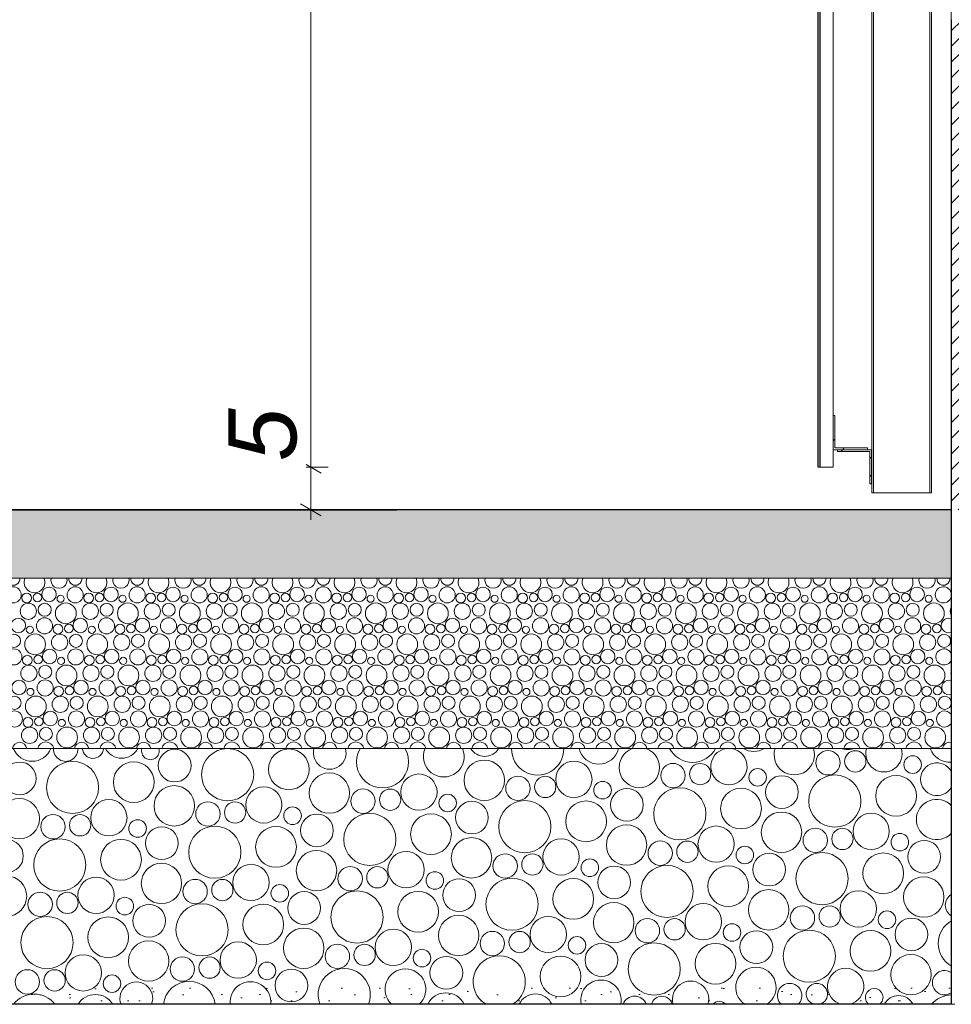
# Model space of a CAD drawing. Header units: centimetres. Extents: x -4039 to -1655, y -610 to 1317.
# Tile 11 of 18: x -2533 to -2424, y -58 to 58. Entities that reach past the tile are written whole.
import ezdxf

# ---------------------------------------------------------------- set-up
doc = ezdxf.new("R2010")
doc.units = ezdxf.units.CM
doc.header["$LTSCALE"] = 0.1
doc.header["$MEASUREMENT"] = 0
doc.linetypes.add('Przerywana', pattern=[24, 12, -12])
doc.linetypes.add('Wipeout_Contour', pattern=[1000, 0, -1000])
for name, color, linetype in [('0_Teren', 7, 'Continuous'), ('2_belki.K_IR', 7, 'Continuous'), ('2_słupy.K_IR', 7, 'Continuous'), ('2_ściana dekoracyjna.K_IR', 7, 'Continuous'), ('2_ściany podporowe.K_IR', 7, 'Continuous'), ('3_wypełnienia.K_IR', 7, 'Continuous'), ('5_wymiary.K_IR', 7, 'Continuous')]:
    doc.layers.add(name, color=color, linetype=linetype)
doc.styles.add('GENERATED_STYLE_1', font='txt')
doc.dimstyles.new('GENERATED_STYLE__2', dxfattribs={"dimtxt": 8, "dimasz": 1.835749, "dimexe": 0.18, "dimexo": 2, "dimgap": 0.09, "dimtad": 1, "dimdec": 0, "dimzin": 0, "dimdsep": 46, "dimtxsty": 'GENERATED_STYLE_1', "dimblk": 'ARROWHEAD_2', "dimblk1": 'ARROWHEAD_2', "dimblk2": 'ARROWHEAD_2', "dimcen": 0.09, "dimclrd": 7, "dimclre": 7, "dimclrt": 7, "dimadec": 1, "dimazin": 0, "dimtfac": 1, "dimtdec": 4, "dimtmove": 0, "dimatfit": 3, "dimfxl": 1, "dimtolj": 1, "dimtzin": 0, "dimarcsym": 0})
doc.dimstyles.new('GENERATED_STYLE__4', dxfattribs={"dimtxt": 8, "dimasz": 1.835749, "dimexe": 0.18, "dimexo": 2, "dimgap": 0.09, "dimtad": 1, "dimdec": 0, "dimzin": 0, "dimdsep": 46, "dimtxsty": 'GENERATED_STYLE_1', "dimblk": 'ARROWHEAD_2', "dimblk1": 'ARROWHEAD_2', "dimblk2": 'ARROWHEAD_2', "dimcen": 0.09, "dimclrd": 7, "dimclre": 7, "dimclrt": 7, "dimadec": 1, "dimazin": 0, "dimtfac": 1, "dimtdec": 4, "dimtmove": 2, "dimatfit": 3, "dimfxl": 1, "dimtolj": 1, "dimtzin": 0, "dimarcsym": 0})
pattern_1 = [(45, (0, 0), (-3.1819805, 3.1819805), []), (45, (-1.0607, 1.0607), (-3.1819805, 3.1819805), [])]

# ---------------------------------------------------------------- blocks, each defined once
blk = doc.blocks.new('*X6')
at = {"layer": '0_Teren', "color": 7, "linetype": 'Continuous', "lineweight": 0}
for centre, radius in [((-2533.98, -9.97), 0.946), ((-2529.78, -9.92), 0.851), ((-2526.71, -9.97), 0.946), ((-2522.51, -9.92), 0.851), ((-2519.44, -9.97), 0.946), ((-2515.23, -9.92), 0.851), ((-2512.16, -9.97), 0.946), ((-2507.96, -9.92), 0.851), ((-2504.89, -9.97), 0.946), ((-2500.68, -9.92), 0.851), ((-2497.61, -9.97), 0.946), ((-2493.41, -9.92), 0.851), ((-2490.34, -9.97), 0.946), ((-2486.14, -9.92), 0.851), ((-2483.07, -9.97), 0.946), ((-2478.86, -9.92), 0.851), ((-2475.79, -9.97), 0.946), ((-2471.59, -9.92), 0.851), ((-2468.52, -9.97), 0.946), ((-2464.31, -9.92), 0.851), ((-2461.24, -9.97), 0.946), ((-2457.04, -9.92), 0.851), ((-2453.97, -9.97), 0.946), ((-2449.76, -9.92), 0.851), ((-2446.69, -9.97), 0.946), ((-2442.49, -9.92), 0.851), ((-2439.42, -9.97), 0.946), ((-2435.22, -9.92), 0.851), ((-2432.15, -9.97), 0.946), ((-2427.94, -9.92), 0.851), ((-2532.4, -10.35), 0.572), ((-2531.13, -10.28), 0.501), ((-2528.43, -10.43), 0.414), ((-2525.13, -10.35), 0.572), ((-2523.85, -10.28), 0.501), ((-2521.16, -10.43), 0.414), ((-2517.86, -10.35), 0.572), ((-2516.58, -10.28), 0.501), ((-2513.88, -10.43), 0.414), ((-2510.58, -10.35), 0.572), ((-2509.31, -10.28), 0.501), ((-2506.61, -10.43), 0.414), ((-2503.31, -10.35), 0.572), ((-2502.03, -10.28), 0.501), ((-2499.34, -10.43), 0.414), ((-2496.03, -10.35), 0.572), ((-2494.76, -10.28), 0.501), ((-2492.06, -10.43), 0.414), ((-2488.76, -10.35), 0.572), ((-2487.48, -10.28), 0.501), ((-2484.79, -10.43), 0.414), ((-2481.49, -10.35), 0.572), ((-2480.21, -10.28), 0.501), ((-2477.51, -10.43), 0.414), ((-2474.21, -10.35), 0.572), ((-2472.93, -10.28), 0.501), ((-2470.24, -10.43), 0.414), ((-2466.94, -10.35), 0.572), ((-2465.66, -10.28), 0.501), ((-2462.97, -10.43), 0.414), ((-2459.66, -10.35), 0.572), ((-2458.39, -10.28), 0.501), ((-2455.69, -10.43), 0.414), ((-2452.39, -10.35), 0.572), ((-2451.11, -10.28), 0.501), ((-2448.42, -10.43), 0.414), ((-2445.11, -10.35), 0.572), ((-2443.84, -10.28), 0.501), ((-2441.14, -10.43), 0.414), ((-2437.84, -10.35), 0.572), ((-2436.56, -10.28), 0.501), ((-2433.87, -10.43), 0.414), ((-2430.57, -10.35), 0.572), ((-2429.29, -10.28), 0.501), ((-2426.59, -10.43), 0.414), ((-2532.21, -11.89), 0.954), ((-2530.29, -11.72), 0.767), ((-2527.81, -12.14), 1.22), ((-2524.94, -11.89), 0.954), ((-2523.02, -11.72), 0.767), ((-2520.53, -12.14), 1.22), ((-2517.66, -11.89), 0.954), ((-2515.74, -11.72), 0.767), ((-2513.26, -12.14), 1.22), ((-2510.39, -11.89), 0.954), ((-2508.47, -11.72), 0.767), ((-2505.99, -12.14), 1.22), ((-2503.11, -11.89), 0.954), ((-2501.19, -11.72), 0.767), ((-2498.71, -12.14), 1.22), ((-2495.84, -11.89), 0.954), ((-2493.92, -11.72), 0.767), ((-2491.44, -12.14), 1.22), ((-2488.57, -11.89), 0.954), ((-2486.65, -11.72), 0.767), ((-2484.16, -12.14), 1.22), ((-2481.29, -11.89), 0.954), ((-2479.37, -11.72), 0.767), ((-2476.89, -12.14), 1.22), ((-2474.02, -11.89), 0.954), ((-2472.1, -11.72), 0.767), ((-2469.61, -12.14), 1.22), ((-2466.74, -11.89), 0.954), ((-2464.82, -11.72), 0.767), ((-2462.34, -12.14), 1.22), ((-2459.47, -11.89), 0.954), ((-2457.55, -11.72), 0.767), ((-2455.07, -12.14), 1.22), ((-2452.2, -11.89), 0.954), ((-2450.27, -11.72), 0.767), ((-2447.79, -12.14), 1.22), ((-2444.92, -11.89), 0.954), ((-2443, -11.72), 0.767), ((-2440.52, -12.14), 1.22), ((-2437.65, -11.89), 0.954), ((-2435.73, -11.72), 0.767), ((-2433.24, -12.14), 1.22), ((-2430.37, -11.89), 0.954), ((-2428.45, -11.72), 0.767), ((-2425.97, -12.14), 1.22), ((-2530.31, -13.61), 0.946), ((-2523.04, -13.61), 0.946), ((-2515.76, -13.61), 0.946), ((-2508.49, -13.61), 0.946), ((-2501.21, -13.61), 0.946), ((-2493.94, -13.61), 0.946), ((-2486.67, -13.61), 0.946), ((-2479.39, -13.61), 0.946), ((-2472.12, -13.61), 0.946), ((-2464.84, -13.61), 0.946), ((-2457.57, -13.61), 0.946), ((-2450.29, -13.61), 0.946), ((-2443.02, -13.61), 0.946), ((-2435.75, -13.61), 0.946), ((-2428.47, -13.61), 0.946), ((-2533.38, -13.56), 0.851), ((-2532.03, -14.07), 0.414), ((-2528.73, -13.99), 0.572), ((-2527.45, -13.92), 0.501), ((-2526.11, -13.56), 0.851), ((-2524.76, -14.07), 0.414), ((-2521.46, -13.99), 0.572), ((-2520.18, -13.92), 0.501), ((-2518.83, -13.56), 0.851), ((-2517.48, -14.07), 0.414), ((-2514.18, -13.99), 0.572), ((-2512.91, -13.92), 0.501), ((-2511.56, -13.56), 0.851), ((-2510.21, -14.07), 0.414), ((-2506.91, -13.99), 0.572), ((-2505.63, -13.92), 0.501), ((-2504.28, -13.56), 0.851), ((-2502.94, -14.07), 0.414), ((-2499.63, -13.99), 0.572), ((-2498.36, -13.92), 0.501), ((-2497.01, -13.56), 0.851), ((-2495.66, -14.07), 0.414), ((-2492.36, -13.99), 0.572), ((-2491.08, -13.92), 0.501), ((-2489.74, -13.56), 0.851), ((-2488.39, -14.07), 0.414), ((-2485.09, -13.99), 0.572), ((-2483.81, -13.92), 0.501), ((-2482.46, -13.56), 0.851), ((-2481.11, -14.07), 0.414), ((-2477.81, -13.99), 0.572), ((-2476.53, -13.92), 0.501), ((-2475.19, -13.56), 0.851), ((-2473.84, -14.07), 0.414), ((-2470.54, -13.99), 0.572), ((-2469.26, -13.92), 0.501), ((-2467.91, -13.56), 0.851), ((-2466.57, -14.07), 0.414), ((-2463.26, -13.99), 0.572), ((-2461.99, -13.92), 0.501), ((-2460.64, -13.56), 0.851), ((-2459.29, -14.07), 0.414), ((-2455.99, -13.99), 0.572), ((-2454.71, -13.92), 0.501), ((-2453.36, -13.56), 0.851), ((-2452.02, -14.07), 0.414), ((-2448.71, -13.99), 0.572), ((-2447.44, -13.92), 0.501), ((-2446.09, -13.56), 0.851), ((-2444.74, -14.07), 0.414), ((-2441.44, -13.99), 0.572), ((-2440.16, -13.92), 0.501), ((-2438.82, -13.56), 0.851), ((-2437.47, -14.07), 0.414), ((-2434.17, -13.99), 0.572), ((-2432.89, -13.92), 0.501), ((-2431.54, -13.56), 0.851), ((-2430.19, -14.07), 0.414), ((-2426.89, -13.99), 0.572), ((-2425.62, -13.92), 0.501), ((-2533.89, -15.36), 0.767), ((-2531.41, -15.78), 1.22), ((-2528.54, -15.53), 0.954), ((-2526.62, -15.36), 0.767), ((-2524.13, -15.78), 1.22), ((-2521.26, -15.53), 0.954), ((-2519.34, -15.36), 0.767), ((-2516.86, -15.78), 1.22), ((-2513.99, -15.53), 0.954), ((-2512.07, -15.36), 0.767), ((-2509.59, -15.78), 1.22), ((-2506.71, -15.53), 0.954), ((-2504.79, -15.36), 0.767), ((-2502.31, -15.78), 1.22), ((-2499.44, -15.53), 0.954), ((-2497.52, -15.36), 0.767), ((-2495.04, -15.78), 1.22), ((-2492.17, -15.53), 0.954), ((-2490.25, -15.36), 0.767), ((-2487.76, -15.78), 1.22), ((-2484.89, -15.53), 0.954), ((-2482.97, -15.36), 0.767), ((-2480.49, -15.78), 1.22), ((-2477.62, -15.53), 0.954), ((-2475.7, -15.36), 0.767), ((-2473.21, -15.78), 1.22), ((-2470.34, -15.53), 0.954), ((-2468.42, -15.36), 0.767), ((-2465.94, -15.78), 1.22), ((-2463.07, -15.53), 0.954), ((-2461.15, -15.36), 0.767), ((-2458.67, -15.78), 1.22), ((-2455.8, -15.53), 0.954), ((-2453.87, -15.36), 0.767), ((-2451.39, -15.78), 1.22), ((-2448.52, -15.53), 0.954), ((-2446.6, -15.36), 0.767), ((-2444.12, -15.78), 1.22), ((-2441.25, -15.53), 0.954), ((-2439.33, -15.36), 0.767), ((-2436.84, -15.78), 1.22), ((-2433.97, -15.53), 0.954), ((-2432.05, -15.36), 0.767), ((-2429.57, -15.78), 1.22), ((-2426.7, -15.53), 0.954), ((-2424.78, -15.36), 0.767), ((-2533.91, -17.25), 0.946), ((-2532.33, -17.63), 0.572), ((-2531.05, -17.56), 0.501), ((-2529.71, -17.2), 0.851), ((-2528.36, -17.71), 0.414), ((-2526.64, -17.25), 0.946), ((-2525.06, -17.63), 0.572), ((-2523.78, -17.56), 0.501), ((-2522.43, -17.2), 0.851), ((-2521.08, -17.71), 0.414), ((-2519.36, -17.25), 0.946), ((-2517.78, -17.63), 0.572), ((-2516.51, -17.56), 0.501), ((-2515.16, -17.2), 0.851), ((-2513.81, -17.71), 0.414), ((-2512.09, -17.25), 0.946), ((-2510.51, -17.63), 0.572), ((-2509.23, -17.56), 0.501), ((-2507.88, -17.2), 0.851), ((-2506.54, -17.71), 0.414), ((-2504.81, -17.25), 0.946), ((-2503.23, -17.63), 0.572), ((-2501.96, -17.56), 0.501), ((-2500.61, -17.2), 0.851), ((-2499.26, -17.71), 0.414), ((-2497.54, -17.25), 0.946), ((-2495.96, -17.63), 0.572), ((-2494.68, -17.56), 0.501), ((-2493.34, -17.2), 0.851), ((-2491.99, -17.71), 0.414), ((-2490.27, -17.25), 0.946), ((-2488.69, -17.63), 0.572), ((-2487.41, -17.56), 0.501), ((-2486.06, -17.2), 0.851), ((-2484.71, -17.71), 0.414), ((-2482.99, -17.25), 0.946), ((-2481.41, -17.63), 0.572), ((-2480.13, -17.56), 0.501), ((-2478.79, -17.2), 0.851), ((-2477.44, -17.71), 0.414), ((-2475.72, -17.25), 0.946), ((-2474.14, -17.63), 0.572), ((-2472.86, -17.56), 0.501), ((-2471.51, -17.2), 0.851), ((-2470.17, -17.71), 0.414), ((-2468.44, -17.25), 0.946), ((-2466.86, -17.63), 0.572), ((-2465.59, -17.56), 0.501), ((-2464.24, -17.2), 0.851), ((-2462.89, -17.71), 0.414), ((-2461.17, -17.25), 0.946), ((-2459.59, -17.63), 0.572), ((-2458.31, -17.56), 0.501), ((-2456.96, -17.2), 0.851), ((-2455.62, -17.71), 0.414), ((-2453.89, -17.25), 0.946), ((-2452.31, -17.63), 0.572), ((-2451.04, -17.56), 0.501), ((-2449.69, -17.2), 0.851), ((-2448.34, -17.71), 0.414), ((-2446.62, -17.25), 0.946), ((-2445.04, -17.63), 0.572), ((-2443.76, -17.56), 0.501), ((-2442.42, -17.2), 0.851), ((-2441.07, -17.71), 0.414), ((-2439.35, -17.25), 0.946), ((-2437.77, -17.63), 0.572), ((-2436.49, -17.56), 0.501), ((-2435.14, -17.2), 0.851), ((-2433.79, -17.71), 0.414), ((-2432.07, -17.25), 0.946), ((-2430.49, -17.63), 0.572), ((-2429.22, -17.56), 0.501), ((-2427.87, -17.2), 0.851), ((-2426.52, -17.71), 0.414), ((-2532.14, -19.17), 0.954), ((-2530.22, -19), 0.767), ((-2527.73, -19.42), 1.22), ((-2524.86, -19.17), 0.954), ((-2522.94, -19), 0.767), ((-2520.46, -19.42), 1.22), ((-2517.59, -19.17), 0.954), ((-2515.67, -19), 0.767), ((-2513.19, -19.42), 1.22), ((-2510.31, -19.17), 0.954), ((-2508.39, -19), 0.767), ((-2505.91, -19.42), 1.22), ((-2503.04, -19.17), 0.954), ((-2501.12, -19), 0.767), ((-2498.64, -19.42), 1.22), ((-2495.77, -19.17), 0.954), ((-2493.85, -19), 0.767), ((-2491.36, -19.42), 1.22), ((-2488.49, -19.17), 0.954), ((-2486.57, -19), 0.767), ((-2484.09, -19.42), 1.22), ((-2481.22, -19.17), 0.954), ((-2479.3, -19), 0.767), ((-2476.81, -19.42), 1.22), ((-2473.94, -19.17), 0.954), ((-2472.02, -19), 0.767), ((-2469.54, -19.42), 1.22), ((-2466.67, -19.17), 0.954), ((-2464.75, -19), 0.767), ((-2462.27, -19.42), 1.22), ((-2459.4, -19.17), 0.954), ((-2457.47, -19), 0.767), ((-2454.99, -19.42), 1.22), ((-2452.12, -19.17), 0.954), ((-2450.2, -19), 0.767), ((-2447.72, -19.42), 1.22), ((-2444.85, -19.17), 0.954), ((-2442.93, -19), 0.767), ((-2440.44, -19.42), 1.22), ((-2437.57, -19.17), 0.954), ((-2435.65, -19), 0.767), ((-2433.17, -19.42), 1.22), ((-2430.3, -19.17), 0.954), ((-2428.38, -19), 0.767), ((-2425.9, -19.42), 1.22), ((-2533.31, -20.84), 0.851), ((-2530.24, -20.89), 0.946), ((-2528.66, -21.27), 0.572), ((-2527.38, -21.2), 0.501), ((-2526.03, -20.84), 0.851), ((-2522.96, -20.89), 0.946), ((-2521.38, -21.27), 0.572), ((-2520.11, -21.2), 0.501), ((-2518.76, -20.84), 0.851), ((-2515.69, -20.89), 0.946), ((-2514.11, -21.27), 0.572), ((-2512.83, -21.2), 0.501), ((-2511.48, -20.84), 0.851), ((-2508.41, -20.89), 0.946), ((-2506.83, -21.27), 0.572), ((-2505.56, -21.2), 0.501), ((-2504.21, -20.84), 0.851), ((-2501.14, -20.89), 0.946), ((-2499.56, -21.27), 0.572), ((-2498.28, -21.2), 0.501), ((-2496.94, -20.84), 0.851), ((-2493.87, -20.89), 0.946), ((-2492.29, -21.27), 0.572), ((-2491.01, -21.2), 0.501), ((-2489.66, -20.84), 0.851), ((-2486.59, -20.89), 0.946), ((-2485.01, -21.27), 0.572), ((-2483.73, -21.2), 0.501), ((-2482.39, -20.84), 0.851), ((-2479.32, -20.89), 0.946), ((-2477.74, -21.27), 0.572), ((-2476.46, -21.2), 0.501), ((-2475.11, -20.84), 0.851), ((-2472.04, -20.89), 0.946), ((-2470.46, -21.27), 0.572), ((-2469.19, -21.2), 0.501), ((-2467.84, -20.84), 0.851), ((-2464.77, -20.89), 0.946), ((-2463.19, -21.27), 0.572), ((-2461.91, -21.2), 0.501), ((-2460.56, -20.84), 0.851), ((-2457.49, -20.89), 0.946), ((-2455.91, -21.27), 0.572), ((-2454.64, -21.2), 0.501), ((-2453.29, -20.84), 0.851), ((-2450.22, -20.89), 0.946), ((-2448.64, -21.27), 0.572), ((-2447.36, -21.2), 0.501), ((-2446.02, -20.84), 0.851), ((-2442.95, -20.89), 0.946), ((-2441.37, -21.27), 0.572), ((-2440.09, -21.2), 0.501), ((-2438.74, -20.84), 0.851), ((-2435.67, -20.89), 0.946), ((-2434.09, -21.27), 0.572), ((-2432.82, -21.2), 0.501), ((-2431.47, -20.84), 0.851), ((-2428.4, -20.89), 0.946), ((-2426.82, -21.27), 0.572), ((-2425.54, -21.2), 0.501), ((-2533.82, -22.64), 0.767), ((-2531.33, -23.06), 1.22), ((-2531.96, -21.35), 0.414), ((-2528.46, -22.81), 0.954), ((-2526.54, -22.64), 0.767), ((-2524.06, -23.06), 1.22), ((-2524.68, -21.35), 0.414), ((-2521.19, -22.81), 0.954), ((-2519.27, -22.64), 0.767), ((-2516.79, -23.06), 1.22), ((-2517.41, -21.35), 0.414), ((-2513.91, -22.81), 0.954), ((-2511.99, -22.64), 0.767), ((-2509.51, -23.06), 1.22), ((-2510.14, -21.35), 0.414), ((-2506.64, -22.81), 0.954), ((-2504.72, -22.64), 0.767), ((-2502.24, -23.06), 1.22), ((-2502.86, -21.35), 0.414), ((-2499.37, -22.81), 0.954), ((-2497.45, -22.64), 0.767), ((-2494.96, -23.06), 1.22), ((-2495.59, -21.35), 0.414), ((-2492.09, -22.81), 0.954), ((-2490.17, -22.64), 0.767), ((-2487.69, -23.06), 1.22), ((-2488.31, -21.35), 0.414), ((-2484.82, -22.81), 0.954), ((-2482.9, -22.64), 0.767), ((-2480.41, -23.06), 1.22), ((-2481.04, -21.35), 0.414), ((-2477.54, -22.81), 0.954), ((-2475.62, -22.64), 0.767), ((-2473.14, -23.06), 1.22), ((-2473.77, -21.35), 0.414), ((-2470.27, -22.81), 0.954), ((-2468.35, -22.64), 0.767), ((-2465.87, -23.06), 1.22), ((-2466.49, -21.35), 0.414), ((-2463, -22.81), 0.954), ((-2461.07, -22.64), 0.767), ((-2458.59, -23.06), 1.22), ((-2459.22, -21.35), 0.414), ((-2455.72, -22.81), 0.954), ((-2453.8, -22.64), 0.767), ((-2451.32, -23.06), 1.22), ((-2451.94, -21.35), 0.414), ((-2448.45, -22.81), 0.954), ((-2446.53, -22.64), 0.767), ((-2444.04, -23.06), 1.22), ((-2444.67, -21.35), 0.414), ((-2441.17, -22.81), 0.954), ((-2439.25, -22.64), 0.767), ((-2436.77, -23.06), 1.22), ((-2437.39, -21.35), 0.414), ((-2433.9, -22.81), 0.954), ((-2431.98, -22.64), 0.767), ((-2429.5, -23.06), 1.22), ((-2430.12, -21.35), 0.414), ((-2426.62, -22.81), 0.954), ((-2424.7, -22.64), 0.767), ((-2533.84, -24.53), 0.946), ((-2529.63, -24.48), 0.851), ((-2526.56, -24.53), 0.946), ((-2522.36, -24.48), 0.851), ((-2519.29, -24.53), 0.946), ((-2515.08, -24.48), 0.851), ((-2512.01, -24.53), 0.946), ((-2507.81, -24.48), 0.851), ((-2504.74, -24.53), 0.946), ((-2500.54, -24.48), 0.851), ((-2497.47, -24.53), 0.946), ((-2493.26, -24.48), 0.851), ((-2490.19, -24.53), 0.946), ((-2485.99, -24.48), 0.851), ((-2482.92, -24.53), 0.946), ((-2478.71, -24.48), 0.851), ((-2475.64, -24.53), 0.946), ((-2471.44, -24.48), 0.851), ((-2468.37, -24.53), 0.946), ((-2464.16, -24.48), 0.851), ((-2461.09, -24.53), 0.946), ((-2456.89, -24.48), 0.851), ((-2453.82, -24.53), 0.946), ((-2449.62, -24.48), 0.851), ((-2446.55, -24.53), 0.946), ((-2442.34, -24.48), 0.851), ((-2439.27, -24.53), 0.946), ((-2435.07, -24.48), 0.851), ((-2432, -24.53), 0.946), ((-2427.79, -24.48), 0.851), ((-2532.26, -24.91), 0.572), ((-2530.98, -24.84), 0.501), ((-2528.28, -24.99), 0.414), ((-2524.98, -24.91), 0.572), ((-2523.71, -24.84), 0.501), ((-2521.01, -24.99), 0.414), ((-2517.71, -24.91), 0.572), ((-2516.43, -24.84), 0.501), ((-2513.74, -24.99), 0.414), ((-2510.43, -24.91), 0.572), ((-2509.16, -24.84), 0.501), ((-2506.46, -24.99), 0.414), ((-2503.16, -24.91), 0.572), ((-2501.88, -24.84), 0.501), ((-2499.19, -24.99), 0.414), ((-2495.89, -24.91), 0.572), ((-2494.61, -24.84), 0.501), ((-2491.91, -24.99), 0.414), ((-2488.61, -24.91), 0.572), ((-2487.33, -24.84), 0.501), ((-2484.64, -24.99), 0.414), ((-2481.34, -24.91), 0.572), ((-2480.06, -24.84), 0.501), ((-2477.37, -24.99), 0.414), ((-2474.06, -24.91), 0.572), ((-2472.79, -24.84), 0.501), ((-2470.09, -24.99), 0.414), ((-2466.79, -24.91), 0.572), ((-2465.51, -24.84), 0.501), ((-2462.82, -24.99), 0.414), ((-2459.51, -24.91), 0.572), ((-2458.24, -24.84), 0.501), ((-2455.54, -24.99), 0.414), ((-2452.24, -24.91), 0.572), ((-2450.96, -24.84), 0.501), ((-2448.27, -24.99), 0.414), ((-2444.97, -24.91), 0.572), ((-2443.69, -24.84), 0.501), ((-2440.99, -24.99), 0.414), ((-2437.69, -24.91), 0.572), ((-2436.42, -24.84), 0.501), ((-2433.72, -24.99), 0.414), ((-2430.42, -24.91), 0.572), ((-2429.14, -24.84), 0.501), ((-2426.45, -24.99), 0.414), ((-2532.06, -26.45), 0.954), ((-2530.14, -26.28), 0.767), ((-2527.66, -26.7), 1.22), ((-2524.79, -26.45), 0.954), ((-2522.87, -26.28), 0.767), ((-2520.39, -26.7), 1.22), ((-2517.51, -26.45), 0.954), ((-2515.59, -26.28), 0.767), ((-2513.11, -26.7), 1.22), ((-2510.24, -26.45), 0.954), ((-2508.32, -26.28), 0.767), ((-2505.84, -26.7), 1.22), ((-2502.97, -26.45), 0.954), ((-2501.05, -26.28), 0.767), ((-2498.56, -26.7), 1.22), ((-2495.69, -26.45), 0.954), ((-2493.77, -26.28), 0.767), ((-2491.29, -26.7), 1.22), ((-2488.42, -26.45), 0.954), ((-2486.5, -26.28), 0.767), ((-2484.01, -26.7), 1.22), ((-2481.14, -26.45), 0.954), ((-2479.22, -26.28), 0.767), ((-2476.74, -26.7), 1.22), ((-2473.87, -26.45), 0.954), ((-2471.95, -26.28), 0.767), ((-2469.47, -26.7), 1.22), ((-2466.6, -26.45), 0.954), ((-2464.67, -26.28), 0.767), ((-2462.19, -26.7), 1.22), ((-2459.32, -26.45), 0.954), ((-2457.4, -26.28), 0.767), ((-2454.92, -26.7), 1.22), ((-2452.05, -26.45), 0.954), ((-2450.13, -26.28), 0.767), ((-2447.64, -26.7), 1.22), ((-2444.77, -26.45), 0.954), ((-2442.85, -26.28), 0.767), ((-2440.37, -26.7), 1.22), ((-2437.5, -26.45), 0.954), ((-2435.58, -26.28), 0.767), ((-2433.1, -26.7), 1.22), ((-2430.22, -26.45), 0.954), ((-2428.3, -26.28), 0.767), ((-2425.82, -26.7), 1.22)]:
    blk.add_circle(centre, radius, dxfattribs=at)
for centre, radius, start, end in [((-2533.96, -8.08), 0.767, 174.1193, 5.8807), ((-2531.48, -8.5), 1.22, 155.6839, 24.3161), ((-2528.61, -8.25), 0.954, 164.501, 15.499), ((-2526.69, -8.08), 0.767, 174.1193, 5.8807), ((-2524.21, -8.5), 1.22, 155.6839, 24.3161), ((-2521.34, -8.25), 0.954, 164.501, 15.499), ((-2519.42, -8.08), 0.767, 174.1193, 5.8807), ((-2516.93, -8.5), 1.22, 155.6839, 24.3161), ((-2514.06, -8.25), 0.954, 164.501, 15.499), ((-2512.14, -8.08), 0.767, 174.1193, 5.8807), ((-2509.66, -8.5), 1.22, 155.6839, 24.3161), ((-2506.79, -8.25), 0.954, 164.501, 15.499), ((-2504.87, -8.08), 0.767, 174.1193, 5.8807), ((-2502.39, -8.5), 1.22, 155.6839, 24.3161), ((-2499.51, -8.25), 0.954, 164.501, 15.499), ((-2497.59, -8.08), 0.767, 174.1193, 5.8807), ((-2495.11, -8.5), 1.22, 155.6839, 24.3161), ((-2492.24, -8.25), 0.954, 164.501, 15.499), ((-2490.32, -8.08), 0.767, 174.1193, 5.8807), ((-2487.84, -8.5), 1.22, 155.6839, 24.3161), ((-2484.97, -8.25), 0.954, 164.501, 15.499), ((-2483.05, -8.08), 0.767, 174.1193, 5.8807), ((-2480.56, -8.5), 1.22, 155.6839, 24.3161), ((-2477.69, -8.25), 0.954, 164.501, 15.499), ((-2475.77, -8.08), 0.767, 174.1193, 5.8807), ((-2473.29, -8.5), 1.22, 155.6839, 24.3161), ((-2470.42, -8.25), 0.954, 164.501, 15.499), ((-2468.5, -8.08), 0.767, 174.1193, 5.8807), ((-2466.01, -8.5), 1.22, 155.6839, 24.3161), ((-2463.14, -8.25), 0.954, 164.501, 15.499), ((-2461.22, -8.08), 0.767, 174.1193, 5.8807), ((-2458.74, -8.5), 1.22, 155.6839, 24.3161), ((-2455.87, -8.25), 0.954, 164.501, 15.499), ((-2453.95, -8.08), 0.767, 174.1193, 5.8807), ((-2451.47, -8.5), 1.22, 155.6839, 24.3161), ((-2448.6, -8.25), 0.954, 164.501, 15.499), ((-2446.67, -8.08), 0.767, 174.1193, 5.8807), ((-2444.19, -8.5), 1.22, 155.6839, 24.3161), ((-2441.32, -8.25), 0.954, 164.501, 15.499), ((-2439.4, -8.08), 0.767, 174.1193, 5.8807), ((-2436.92, -8.5), 1.22, 155.6839, 24.3161), ((-2434.05, -8.25), 0.954, 164.501, 15.499), ((-2432.13, -8.08), 0.767, 174.1193, 5.8807), ((-2429.64, -8.5), 1.22, 155.6839, 24.3161), ((-2426.77, -8.25), 0.954, 164.501, 15.499), ((-2424.85, -8.08), 0.767, 174.1193, 5.8807), ((-2424.87, -9.97), 0.946, 4.439, 355.561), ((-2423.1, -11.89), 0.954, 150.5104, 209.4896), ((-2424.27, -13.56), 0.851, 66.5457, 293.4543), ((-2424.8, -17.25), 0.946, 23.2734, 336.7266), ((-2423.02, -19.17), 0.954, 161.471, 198.529), ((-2424.19, -20.84), 0.851, 71.8874, 288.1126), ((-2424.72, -24.53), 0.946, 32.8324, 327.1676), ((-2533.23, -28.12), 0.851, 8.249, 171.751), ((-2530.16, -28.17), 0.946, 10.071, 169.929), ((-2525.96, -28.12), 0.851, 8.249, 171.751), ((-2522.89, -28.17), 0.946, 10.071, 169.929), ((-2518.68, -28.12), 0.851, 8.249, 171.751), ((-2515.61, -28.17), 0.946, 10.071, 169.929), ((-2511.41, -28.12), 0.851, 8.249, 171.751), ((-2508.34, -28.17), 0.946, 10.071, 169.929), ((-2504.14, -28.12), 0.851, 8.249, 171.751), ((-2501.07, -28.17), 0.946, 10.071, 169.929), ((-2496.86, -28.12), 0.851, 8.249, 171.751), ((-2493.79, -28.17), 0.946, 10.071, 169.929), ((-2489.59, -28.12), 0.851, 8.249, 171.751), ((-2486.52, -28.17), 0.946, 10.071, 169.929), ((-2482.31, -28.12), 0.851, 8.249, 171.751), ((-2479.24, -28.17), 0.946, 10.071, 169.929), ((-2475.04, -28.12), 0.851, 8.249, 171.751), ((-2471.97, -28.17), 0.946, 10.071, 169.929), ((-2467.76, -28.12), 0.851, 8.249, 171.751), ((-2464.69, -28.17), 0.946, 10.071, 169.929), ((-2460.49, -28.12), 0.851, 8.249, 171.751), ((-2457.42, -28.17), 0.946, 10.071, 169.929), ((-2453.22, -28.12), 0.851, 8.249, 171.751), ((-2450.15, -28.17), 0.946, 10.071, 169.929), ((-2445.94, -28.12), 0.851, 8.249, 171.751), ((-2442.87, -28.17), 0.946, 10.071, 169.929), ((-2438.67, -28.12), 0.851, 8.249, 171.751), ((-2435.6, -28.17), 0.946, 10.071, 169.929), ((-2431.39, -28.12), 0.851, 8.249, 171.751), ((-2428.32, -28.17), 0.946, 10.071, 169.929), ((-2424.12, -28.12), 0.851, 77.0705, 171.751), ((-2528.58, -28.55), 0.572, 73.2876, 106.7124), ((-2527.31, -28.48), 0.501, 71.9143, 108.0857), ((-2521.31, -28.55), 0.572, 73.2876, 106.7124), ((-2520.03, -28.48), 0.501, 71.9143, 108.0857), ((-2514.03, -28.55), 0.572, 73.2876, 106.7124), ((-2512.76, -28.48), 0.501, 71.9143, 108.0857), ((-2506.76, -28.55), 0.572, 73.2876, 106.7124), ((-2505.48, -28.48), 0.501, 71.9143, 108.0857), ((-2499.49, -28.55), 0.572, 73.2876, 106.7124), ((-2498.21, -28.48), 0.501, 71.9143, 108.0857), ((-2492.21, -28.55), 0.572, 73.2876, 106.7124), ((-2490.93, -28.48), 0.501, 71.9143, 108.0857), ((-2484.94, -28.55), 0.572, 73.2876, 106.7124), ((-2483.66, -28.48), 0.501, 71.9143, 108.0857), ((-2477.66, -28.55), 0.572, 73.2876, 106.7124), ((-2476.39, -28.48), 0.501, 71.9143, 108.0857), ((-2470.39, -28.55), 0.572, 73.2876, 106.7124), ((-2469.11, -28.48), 0.501, 71.9143, 108.0857), ((-2463.11, -28.55), 0.572, 73.2876, 106.7124), ((-2461.84, -28.48), 0.501, 71.9143, 108.0857), ((-2455.84, -28.55), 0.572, 73.2876, 106.7124), ((-2454.56, -28.48), 0.501, 71.9143, 108.0857), ((-2448.57, -28.55), 0.572, 73.2876, 106.7124), ((-2447.29, -28.48), 0.501, 71.9143, 108.0857), ((-2441.29, -28.55), 0.572, 73.2876, 106.7124), ((-2440.02, -28.48), 0.501, 71.9143, 108.0857), ((-2434.02, -28.55), 0.572, 73.2876, 106.7124), ((-2432.74, -28.48), 0.501, 71.9143, 108.0857), ((-2426.74, -28.55), 0.572, 73.2876, 106.7124), ((-2425.47, -28.48), 0.501, 71.9143, 108.0857)]:
    blk.add_arc(centre, radius, start, end, dxfattribs=at)
blk = doc.blocks.new('Wypełnienie_2_1', base_point=(0, 180))
at = {"color": 254, "linetype": 'Wipeout_Contour', "lineweight": 0, "ltscale": 9976.054283}
blk.add_wipeout([(-2423.93, -8), (-2563.93, -8), (-2563.93, -28), (-2423.93, -28)], dxfattribs=at).dxf.layer = '0_Teren'
at = {"layer": '0_Teren', "color": 7, "linetype": 'Continuous', "lineweight": 0}
blk.add_blockref('*X6', (0, 0), dxfattribs=at)
blk = doc.blocks.new('*X10')
at = {"layer": '0_Teren', "color": 7, "linetype": 'Continuous', "lineweight": 0}
for centre, radius in [((-2515.04, -30), 1.92), ((-2508.83, -31.06), 3.06), ((-2501.65, -30.44), 2.39), ((-2438.39, -29.67), 1.43), ((-2435.2, -29.5), 1.25), ((-2428.47, -29.88), 1.03), ((-2533.22, -31.5), 1.92), ((-2527.02, -32.56), 3.06), ((-2519.84, -31.94), 2.39), ((-2478.72, -31.72), 2.37), ((-2468.21, -31.61), 2.13), ((-2456.58, -31.17), 1.43), ((-2453.39, -31), 1.25), ((-2496.9, -33.22), 2.37), ((-2486.39, -33.11), 2.13), ((-2446.65, -31.38), 1.03), ((-2443.8, -33.1), 1.92), ((-2437.59, -34.16), 3.06), ((-2430.41, -33.54), 2.39), ((-2474.77, -32.67), 1.43), ((-2471.57, -32.5), 1.25), ((-2464.84, -32.88), 1.03), ((-2515.09, -34.72), 2.37), ((-2504.58, -34.61), 2.13), ((-2492.95, -34.17), 1.43), ((-2489.76, -34), 1.25), ((-2483.02, -34.38), 1.03), ((-2461.98, -34.6), 1.92), ((-2455.78, -35.66), 3.06), ((-2448.6, -35.04), 2.39), ((-2533.27, -36.22), 2.37), ((-2522.76, -36.11), 2.13), ((-2511.14, -35.67), 1.43), ((-2507.95, -35.5), 1.25), ((-2480.17, -36.1), 1.92), ((-2473.96, -37.16), 3.06), ((-2466.78, -36.54), 2.39), ((-2529.32, -37.17), 1.43), ((-2526.13, -37), 1.25), ((-2501.21, -35.88), 1.03), ((-2498.35, -37.6), 1.92), ((-2492.15, -38.66), 3.06), ((-2484.97, -38.04), 2.39), ((-2443.85, -37.82), 2.37), ((-2433.33, -37.71), 2.13), ((-2519.39, -37.38), 1.03), ((-2462.03, -39.32), 2.37), ((-2516.54, -39.1), 1.92), ((-2510.33, -40.16), 3.06), ((-2503.15, -39.54), 2.39), ((-2451.52, -39.21), 2.13), ((-2439.89, -38.77), 1.43), ((-2436.7, -38.6), 1.25), ((-2429.97, -38.98), 1.03), ((-2534.72, -40.6), 1.92), ((-2528.52, -41.66), 3.06), ((-2521.34, -41.04), 2.39), ((-2480.22, -40.82), 2.37), ((-2469.71, -40.71), 2.13), ((-2458.08, -40.27), 1.43), ((-2454.89, -40.1), 1.25), ((-2427.11, -40.7), 1.92), ((-2498.4, -42.32), 2.37), ((-2487.89, -42.21), 2.13), ((-2476.27, -41.77), 1.43), ((-2473.07, -41.6), 1.25), ((-2448.15, -40.48), 1.03), ((-2445.3, -42.2), 1.92), ((-2439.09, -43.26), 3.06), ((-2431.91, -42.64), 2.39), ((-2516.59, -43.82), 2.37), ((-2466.34, -41.98), 1.03), ((-2506.08, -43.71), 2.13), ((-2494.45, -43.27), 1.43), ((-2491.26, -43.1), 1.25), ((-2484.52, -43.48), 1.03), ((-2463.48, -43.7), 1.92), ((-2457.28, -44.76), 3.06), ((-2450.1, -44.14), 2.39), ((-2534.77, -45.32), 2.37), ((-2524.26, -45.21), 2.13), ((-2512.64, -44.77), 1.43), ((-2509.45, -44.6), 1.25), ((-2481.67, -45.2), 1.92), ((-2475.46, -46.26), 3.06), ((-2468.28, -45.64), 2.39), ((-2427.16, -45.42), 2.37), ((-2530.82, -46.27), 1.43), ((-2527.63, -46.1), 1.25), ((-2502.71, -44.98), 1.03), ((-2499.85, -46.7), 1.92), ((-2493.65, -47.76), 3.06), ((-2486.47, -47.14), 2.39), ((-2445.35, -46.92), 2.37), ((-2434.83, -46.81), 2.13), ((-2520.89, -46.48), 1.03), ((-2463.53, -48.42), 2.37), ((-2453.02, -48.31), 2.13), ((-2518.04, -48.2), 1.92), ((-2511.83, -49.26), 3.06), ((-2504.65, -48.64), 2.39), ((-2441.39, -47.87), 1.43), ((-2438.2, -47.7), 1.25), ((-2431.47, -48.08), 1.03), ((-2530.02, -50.76), 3.06), ((-2522.84, -50.14), 2.39), ((-2481.72, -49.92), 2.37), ((-2471.21, -49.81), 2.13), ((-2459.58, -49.37), 1.43), ((-2456.39, -49.2), 1.25), ((-2428.61, -49.8), 1.92), ((-2499.9, -51.42), 2.37), ((-2489.39, -51.31), 2.13), ((-2477.77, -50.87), 1.43), ((-2474.57, -50.7), 1.25), ((-2449.65, -49.58), 1.03), ((-2446.8, -51.3), 1.92), ((-2440.59, -52.36), 3.06), ((-2433.41, -51.74), 2.39), ((-2518.09, -52.92), 2.37), ((-2507.58, -52.81), 2.13), ((-2467.84, -51.08), 1.03), ((-2458.78, -53.86), 3.06), ((-2495.95, -52.37), 1.43), ((-2492.76, -52.2), 1.25), ((-2486.02, -52.58), 1.03), ((-2464.98, -52.8), 1.92), ((-2451.6, -53.24), 2.39), ((-2525.76, -54.31), 2.13), ((-2514.14, -53.87), 1.43), ((-2510.95, -53.7), 1.25), ((-2504.21, -54.08), 1.03), ((-2483.17, -54.3), 1.92), ((-2469.78, -54.74), 2.39), ((-2428.66, -54.52), 2.37), ((-2532.32, -55.37), 1.43), ((-2529.13, -55.2), 1.25), ((-2501.35, -55.8), 1.92), ((-2522.39, -55.58), 1.03)]:
    blk.add_circle(centre, radius, dxfattribs=at)
for centre, radius, start, end in [((-2531.77, -27.12), 2.37, 201.8676, 338.1324), ((-2527.82, -28.07), 1.43, 177.0181, 2.9819), ((-2524.63, -27.9), 1.25, 184.7098, 355.2902), ((-2521.26, -27.01), 2.13, 207.7134, 332.2866), ((-2517.89, -28.28), 1.03, 164.1918, 15.8082), ((-2509.64, -26.57), 1.43, 265.8312, 274.1688), ((-2496.85, -28.5), 1.92, 164.8677, 15.1323), ((-2490.65, -29.56), 3.06, 149.2601, 30.7399), ((-2483.47, -28.94), 2.39, 156.751, 23.249), ((-2478.67, -27), 1.92, 211.4067, 328.5933), ((-2472.46, -28.06), 3.06, 178.7939, 1.2061), ((-2465.28, -27.44), 2.39, 193.5399, 346.4601), ((-2460.53, -30.22), 2.37, 110.2835, 69.7165), ((-2454.28, -26.56), 3.06, 207.9724, 332.0276), ((-2450.02, -30.11), 2.13, 97.2893, 82.7107), ((-2447.1, -25.94), 2.39, 239.6522, 300.3478), ((-2442.35, -28.72), 2.37, 162.3104, 17.6896), ((-2436.09, -25.06), 3.06, 253.5646, 286.4354), ((-2431.83, -28.61), 2.13, 163.3281, 16.6719), ((-2424.16, -27.22), 2.37, 199.2851, 275.6263), ((-2425.61, -31.6), 1.92, 28.7754, 331.2246), ((-2425.66, -36.32), 2.37, 42.9315, 317.0685), ((-2420.9, -41.76), 3.06, 171.184, 188.816), ((-2423.21, -46.37), 1.43, 120.2268, 239.7732), ((-2422.4, -50.86), 3.06, 119.8738, 240.1262), ((-2476.96, -55.36), 3.06, 300.5367, 239.4633), ((-2495.15, -56.86), 3.06, 338.2097, 201.7903), ((-2487.97, -56.24), 2.39, 312.4863, 227.5137), ((-2446.85, -56.02), 2.37, 303.0906, 236.9094), ((-2436.33, -55.91), 2.13, 280.7585, 259.2415), ((-2424.71, -55.47), 1.43, 56.9103, 303.0897), ((-2519.54, -57.3), 1.92, 338.5943, 201.4057), ((-2513.33, -58.36), 3.06, 6.8277, 173.1723), ((-2506.15, -57.74), 2.39, 353.7661, 186.2339), ((-2465.03, -57.52), 2.37, 348.2478, 191.7522), ((-2454.52, -57.41), 2.13, 343.8952, 196.1048), ((-2442.89, -56.97), 1.43, 314.1066, 225.8934), ((-2439.7, -56.8), 1.25, 286.2357, 253.7643), ((-2432.97, -57.18), 1.03, 307.5964, 232.4036), ((-2531.52, -59.86), 3.06, 37.5156, 142.4844), ((-2524.34, -59.24), 2.39, 31.3499, 148.6501), ((-2483.22, -59.02), 2.37, 25.496, 154.504), ((-2472.71, -58.91), 2.13, 25.3174, 154.6826), ((-2461.08, -58.47), 1.43, 19.3494, 160.6506), ((-2457.89, -58.3), 1.25, 13.6713, 166.3287), ((-2451.15, -58.68), 1.03, 41.1937, 138.8063), ((-2430.11, -58.9), 1.92, 27.9845, 152.0155), ((-2423.9, -59.96), 3.06, 90.4583, 140.0896)]:
    blk.add_arc(centre, radius, start, end, dxfattribs=at)
blk = doc.blocks.new('Wypełnienie_4_1', base_point=(0, 180))
at = {"layer": '0_Teren', "color": 7, "linetype": 'Continuous', "lineweight": 0}
blk.add_blockref('*X10', (0, 0), dxfattribs=at)
blk = doc.blocks.new('*D65')
at = {"layer": '5_wymiary.K_IR', "color": 7, "linetype": 'Continuous', "lineweight": 0}
for p, q in [((-2500.26, 5.7), (-2497.84, 4.3)), ((-2499.05, 0), (-2499.05, 5)), ((-2497.05, 0), (-2500.86, 0)), ((-2500.26, 0.7), (-2497.84, -0.7)), ((-2499.05, -1.18), (-2499.05, 0))]:
    blk.add_line(p, q, dxfattribs=at)
at = {"color": 254, "linetype": 'Wipeout_Contour', "lineweight": 0, "ltscale": 10018.669567}
blk.add_wipeout([(-2499.65, 4.7), (-2499.65, 12.77), (-2509.65, 12.77), (-2509.65, 4.7)], dxfattribs=at).dxf.layer = '5_wymiary.K_IR'
blk = doc.blocks.new('ARROWHEAD_2')
at = {"color": 0, "linetype": 'Continuous', "lineweight": 0}
for p, q in [((-0.378, -0.655), (0.378, 0.655)), ((0, 0), (-1, 0))]:
    blk.add_line(p, q, dxfattribs=at)
blk = doc.blocks.new('*D66')
at = {"layer": '5_wymiary.K_IR', "color": 7, "linetype": 'Continuous', "lineweight": 0}
for p, q in [((-2500.26, 670.21), (-2497.84, 668.81)), ((-2497.05, 669.51), (-2500.86, 669.51)), ((-2499.05, 5), (-2499.05, 669.51)), ((-2497.05, 5), (-2500.86, 5)), ((-2500.26, 5.7), (-2497.84, 4.3)), ((-2499.05, 0), (-2499.05, 5))]:
    blk.add_line(p, q, dxfattribs=at)
at = {"layer": '5_wymiary.K_IR', "color": 7, "lineweight": 0, "insert": (-2500.52, 326.15), "char_height": 8, "attachment_point": 7, "rotation": 90, "style": 'GENERATED_STYLE_1'}
blk.add_mtext('\\A1;{\\pql;\\fArial|b0|i1|c238|p38;664\\fArial|b0|i1|c238|p38;\\A1{\\H.66x;\\S5^  ;}}', dxfattribs=at)
at = {"color": 254, "linetype": 'Wipeout_Contour', "lineweight": 0, "ltscale": 10109.109325}
blk.add_wipeout([(-2500.65, 326.15), (-2500.65, 348.36), (-2508.65, 348.36), (-2508.65, 326.15)], dxfattribs=at).dxf.layer = '5_wymiary.K_IR'
at = {"color": 254, "linetype": 'Wipeout_Contour', "lineweight": 0, "ltscale": 10018.669567}
blk.add_wipeout([(-2499.65, 4.7), (-2499.65, 12.77), (-2509.65, 12.77), (-2509.65, 4.7)], dxfattribs=at).dxf.layer = '5_wymiary.K_IR'
at = {"layer": '5_wymiary.K_IR', "color": 7, "lineweight": 0, "insert": (-2500.65, 5.7), "char_height": 8, "attachment_point": 7, "rotation": 90, "style": 'GENERATED_STYLE_1'}
blk.add_mtext('\\A1;{\\pql;\\fArial|b0|i1|c238|p38;5}', dxfattribs=at)

msp = doc.modelspace()

# ---------------------------------------------------------------- hatches: boundary and pattern name
at = {"layer": '0_Teren', "linetype": 'Continuous', "lineweight": 0, "true_color": 0x000000}
msp.add_hatch(color=18, dxfattribs=at).paths.add_polyline_path([(-2423.93, 0), (-2563.93, 0), (-2563.93, -8), (-2423.93, -8)])
at = {"layer": '3_wypełnienia.K_IR', "linetype": 'Continuous', "lineweight": 0}
h = msp.add_hatch(dxfattribs=at)
h.set_pattern_fill('Piasek_0001', style=0, pattern_type=2)
h.set_pattern_definition([(45, (0, 7), (-2.2273864, 2.2273864), [0, -2.1, 0, -3.15]), (110, (7, 7), (2.9600318, 1.0773635), [0, -1.54, 0, -2.66])])
h.paths.add_polyline_path([(-2423.93, -56), (-2563.93, -56), (-2563.93, -58), (-2423.93, -58)])

# ---------------------------------------------------------------- linework, layer by layer
at = {"color": 7, "linetype": 'Continuous', "lineweight": 30}
msp.add_line((-3241.96, 0), (-2488.96, 0), dxfattribs=at)
at = {"layer": '0_Teren', "color": 7, "linetype": 'Continuous', "lineweight": 30}
for p, q in [((-2423.93, 0), (-2563.93, 0)), ((-2423.93, -58), (-2563.93, -58))]:
    msp.add_line(p, q, dxfattribs=at)
at = {"layer": '2_słupy.K_IR', "color": 7, "linetype": 'Continuous', "lineweight": 0}
for p, q in [((-2433.05, 2), (-2433.05, 338.1)), ((-2426.45, 2), (-2426.45, 338.1)), ((-2426.25, 2), (-2426.25, 338.1)), ((-2433.25, 2), (-2433.25, 125.06)), ((-2433.25, 2), (-2433.05, 2)), ((-2433.05, 2), (-2426.45, 2)), ((-2426.45, 2), (-2426.25, 2))]:
    msp.add_line(p, q, dxfattribs=at)
at = {"layer": '2_ściana dekoracyjna.K_IR', "color": 251, "linetype": 'Continuous', "lineweight": 0, "true_color": 0x5f5f5f}
for p, q in [((-2439.57, 5), (-2439.57, 1230)), ((-2439.57, 5), (-2439.57, 1230)), ((-2437.78, 11.06), (-2437.78, 1230)), ((-2437.78, 5), (-2437.78, 7.06)), ((-2438.63, 5), (-2438.22, 5)), ((-2438.22, 5), (-2437.93, 5)), ((-2437.93, 5), (-2437.78, 5))]:
    msp.add_line(p, q, dxfattribs=at)

# ---------------------------------------------------------------- next in the draw order: block references
at = {"layer": '0_Teren', "color": 7, "linetype": 'Continuous', "lineweight": 0}
msp.add_blockref('Wypełnienie_2_1', (0, 180), dxfattribs=at)

# ---------------------------------------------------------------- next in the draw order: wipeouts: each hides what was drawn before it
at = {"color": 254, "linetype": 'Wipeout_Contour', "lineweight": 0, "ltscale": 17054.367162}
msp.add_wipeout([(-2437.58, 11.06), (-2437.78, 11.06), (-2437.78, 7.06), (-2437.28, 7.06), (-2433.78, 7.06), (-2433.78, 7.26), (-2437.58, 7.26)], dxfattribs=at).dxf.layer = '2_belki.K_IR'
at = {"color": 254, "linetype": 'Wipeout_Contour', "lineweight": 0, "ltscale": 10342.582296}
msp.add_wipeout([(-2439.37, 5), (-2439.3, 5), (-2439.3, 1230), (-2439.37, 1230)], dxfattribs=at).dxf.layer = '2_ściana dekoracyjna.K_IR'

# ---------------------------------------------------------------- next in the draw order: hatches: boundary and pattern name
at = {"layer": '2_belki.K_IR', "linetype": 'Continuous', "lineweight": 0}
h = msp.add_hatch(dxfattribs=at)
h.set_pattern_fill('Stal_0001', style=0, pattern_type=2)
h.set_pattern_definition(pattern_1)
h.paths.add_polyline_path([(-2437.58, 11.06), (-2437.78, 11.06), (-2437.78, 7.06), (-2437.28, 7.06), (-2433.78, 7.06), (-2433.78, 7.26), (-2437.58, 7.26)])
at = {"layer": '2_ściana dekoracyjna.K_IR', "linetype": 'Continuous', "lineweight": 0}
h = msp.add_hatch(dxfattribs=at)
h.set_pattern_fill('Stal_0001', style=0, pattern_type=2)
h.set_pattern_definition(pattern_1)
h.paths.add_polyline_path([(-2439.37, 5), (-2439.3, 5), (-2439.3, 1230), (-2439.37, 1230)])

# ---------------------------------------------------------------- next in the draw order: linework, layer by layer
at = {"layer": '0_Teren', "color": 7, "linetype": 'Continuous', "lineweight": 9}
for p, q in [((-2423.93, -8), (-2563.93, -8)), ((-2423.93, -28), (-2563.93, -28))]:
    msp.add_line(p, q, dxfattribs=at)
at = {"layer": '2_belki.K_IR', "color": 7, "linetype": 'Continuous', "lineweight": 15}
msp.add_line((-2437.58, 11.06), (-2437.78, 11.06), dxfattribs=at)
at = {"layer": '2_ściana dekoracyjna.K_IR', "color": 251, "linetype": 'Continuous', "lineweight": 0, "true_color": 0x5f5f5f}
for p, q in [((-2439.56, 5), (-2439.56, 1230)), ((-2439.56, 5), (-2439.56, 1230)), ((-2439.56, 5), (-2439.45, 5)), ((-2439.45, 5), (-2439.37, 5)), ((-2439.3, 5), (-2439.1, 5)), ((-2439.1, 5), (-2438.63, 5))]:
    msp.add_line(p, q, dxfattribs=at)
at = {"layer": '2_ściana dekoracyjna.K_IR', "color": 7, "linetype": 'Continuous', "lineweight": 0}
for p, q in [((-2439.37, 1230), (-2439.37, 5)), ((-2439.3, 1230), (-2439.3, 5)), ((-2439.3, 5), (-2439.37, 5))]:
    msp.add_line(p, q, dxfattribs=at)
at = {"layer": '2_ściany podporowe.K_IR', "color": 7, "linetype": 'Continuous', "lineweight": 30, "flags": 128}
msp.add_lwpolyline([(-2423.93, 0), (-2423.93, -8), (-2423.93, -28), (-2423.93, -58)], dxfattribs=at)

# ---------------------------------------------------------------- next in the draw order: block references
at = {"layer": '0_Teren', "color": 7, "linetype": 'Continuous', "lineweight": 0}
msp.add_blockref('Wypełnienie_4_1', (0, 180), dxfattribs=at)

# ---------------------------------------------------------------- next in the draw order: wipeouts: each hides what was drawn before it
at = {"color": 254, "linetype": 'Wipeout_Contour', "lineweight": 0, "ltscale": 17043.176648}
msp.add_wipeout([(-2433.78, 7.06), (-2437.28, 7.06), (-2437.28, 6.86), (-2433.48, 6.86), (-2433.48, 3.06), (-2433.28, 3.06), (-2433.28, 7.06)], dxfattribs=at).dxf.layer = '2_belki.K_IR'
at = {"color": 254, "linetype": 'Wipeout_Contour', "lineweight": 0, "ltscale": 9637.089324}
msp.add_wipeout([(-2423.93, 57.5), (-2423.93, 0), (-2393.93, 0), (-2393.93, 57.5)], dxfattribs=at).dxf.layer = '2_ściany podporowe.K_IR'

# ---------------------------------------------------------------- next in the draw order: hatches: boundary and pattern name
at = {"layer": '2_belki.K_IR', "linetype": 'Continuous', "lineweight": 0}
h = msp.add_hatch(dxfattribs=at)
h.set_pattern_fill('Stal_0001', style=0, pattern_type=2)
h.set_pattern_definition(pattern_1)
h.paths.add_polyline_path([(-2433.78, 7.06), (-2437.28, 7.06), (-2437.28, 6.86), (-2433.48, 6.86), (-2433.48, 3.06), (-2433.28, 3.06), (-2433.28, 7.06)])
at = {"layer": '2_ściany podporowe.K_IR', "linetype": 'Continuous', "lineweight": 0}
h = msp.add_hatch(dxfattribs=at)
h.set_pattern_fill('Beton_zbrojony_0001', style=0, pattern_type=2)
h.set_pattern_definition([(45, (0, 0), (-1.8384776, 1.8384776), []), (45, (-0.9192, 0.9192), (-1.8384776, 1.8384776), [1.95, -0.65])])
h.paths.add_polyline_path([(-2423.93, 57.5), (-2423.93, 0), (-2393.93, 0), (-2393.93, 57.5)])

# ---------------------------------------------------------------- next in the draw order: linework, layer by layer
at = {"layer": '2_belki.K_IR', "color": 7, "linetype": 'Continuous', "lineweight": 15}
for p, q in [((-2437.78, 11.06), (-2437.78, 7.06)), ((-2437.58, 11.06), (-2437.58, 7.26)), ((-2437.28, 7.06), (-2437.78, 7.06)), ((-2433.78, 7.26), (-2437.58, 7.26)), ((-2437.28, 7.06), (-2437.28, 6.86)), ((-2433.78, 7.06), (-2437.28, 7.06)), ((-2433.78, 7.26), (-2433.78, 7.06)), ((-2433.28, 7.06), (-2433.78, 7.06)), ((-2433.28, 7.06), (-2433.28, 3.06)), ((-2433.48, 6.86), (-2437.28, 6.86)), ((-2433.48, 6.86), (-2433.48, 3.06)), ((-2433.28, 3.06), (-2433.48, 3.06))]:
    msp.add_line(p, q, dxfattribs=at)
at = {"layer": '2_ściany podporowe.K_IR', "color": 7, "linetype": 'Continuous', "lineweight": 0}
msp.add_line((-2423.95, 0), (-2423.95, 359.5), dxfattribs=at)
at = {"layer": '2_ściany podporowe.K_IR', "color": 7, "linetype": 'Continuous', "lineweight": 30}
msp.add_line((-2423.93, 57.5), (-2423.93, 0), dxfattribs=at)

# ---------------------------------------------------------------- next in the draw order: dimensions: what is measured, and where the dimension line sits
at = {"layer": '5_wymiary.K_IR', "color": 7, "linetype": 'Continuous', "lineweight": 0}
dim = msp.add_linear_dim(base=(-2499.05, 5), p1=(-2423.95, 0), p2=(-2437.78, 5), angle=90, dimstyle='GENERATED_STYLE__4', dxfattribs=at)
dim.commit()
dim.dimension.update_dxf_attribs({"geometry": '*D65', "text_midpoint": (-2504.65, 8.75), "dimtype": 160, "text_rotation": 90})

# ---------------------------------------------------------------- next in the draw order: dimensions: what is measured, and where the dimension line sits
dim = msp.add_linear_dim(base=(-2499.05, 669.51), p1=(-2437.78, 5), p2=(-2445.85, 669.51), angle=90, dimstyle='GENERATED_STYLE__2', dxfattribs=at)
dim.commit()
dim.dimension.update_dxf_attribs({"geometry": '*D66', "text_midpoint": (-2504.65, 346.1), "dimtype": 160, "text_rotation": 90})

# ---------------------------------------------------------------- next in the draw order: linework, layer by layer
at = {"color": 252, "linetype": 'Przerywana', "lineweight": 0}
msp.add_lwpolyline([(-2563.93, 1278.06), (-2563.93, -58), (-2376.71, -58), (-2376.71, 1278.06)], close=True, dxfattribs=at)

doc.saveas('drawing.dxf')
